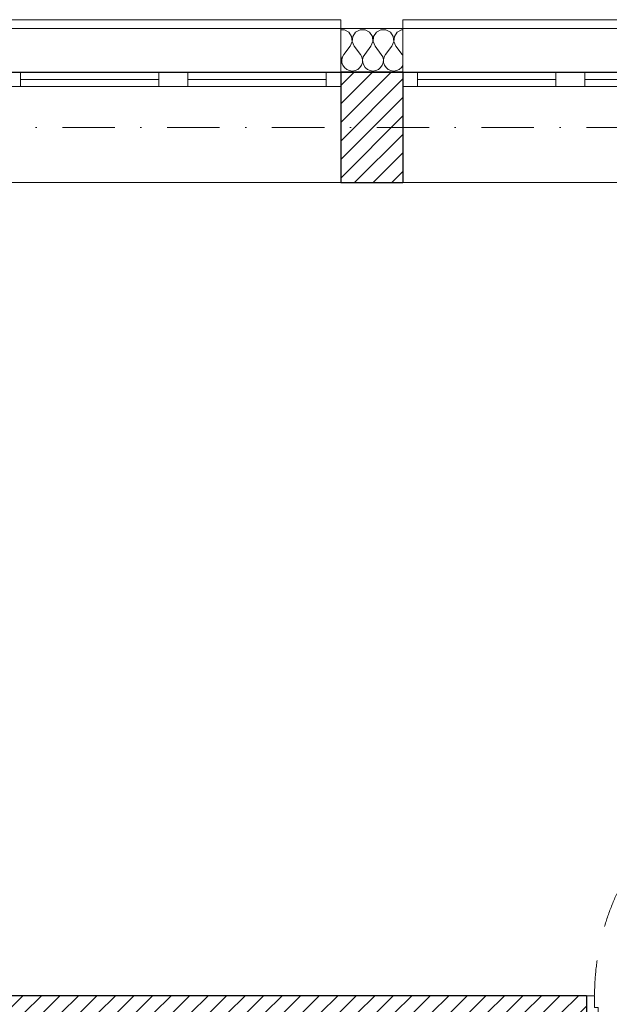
# Model space of a CAD drawing. Header units: millimetres. Extents: x -140780 to 266886, y -104422 to 233759.
# Tile 16 of 104: x 180643 to 182669, y 118321 to 121706. Entities that reach past the tile are written whole.
import ezdxf
from ezdxf.enums import TextEntityAlignment as Align

# ---------------------------------------------------------------- set-up
doc = ezdxf.new("R2010")
doc.units = ezdxf.units.MM
doc.header["$MEASUREMENT"] = 0
doc.linetypes.add('Kropki i Kreski', pattern=[360, 180, -90, 0, -90])
doc.linetypes.add('Przerywana', pattern=[240, 120, -120])
for name, color, linetype in [('Drzwi ArchiCAD', 7, 'Continuous'), ('Konstrukcja - Siatki mod', 7, 'Continuous'), ('KR_INW', 7, 'Continuous'), ('NAPIS_SODON', 7, 'Continuous'), ('Znaczniki drzwi ArchiCADa', 7, 'Continuous')]:
    doc.layers.add(name, color=color, linetype=linetype)
for name, color, linetype, lineweight in [('Drzwi ArchiCAD_Nr_pióra__1', 7, 'Continuous', 13), ('Drzwi ArchiCAD_Nr_pióra__27', 7, 'Continuous', 25), ('KR_INW_Nr_pióra__101', 252, 'Continuous', 5), ('KR_INW_Nr_pióra__27', 7, 'Continuous', 25), ('KR_INW_Nr_pióra__47', 7, 'Continuous', 15), ('NAPIS_SODON_Nr_pióra__1', 7, 'Continuous', 13), ('Okna ArchiCADa_Nr_pióra__1', 7, 'Continuous', 13), ('Znaczniki drzwi ArchiCADa_Nr_pióra__7', 7, 'Continuous', 13)]:
    doc.layers.add(name, color=color, linetype=linetype, lineweight=lineweight)
for name, color, linetype, lineweight, true_color in [('Konstrukcja - Siatki mod_Nr_pióra__48', 7, 'Continuous', 15, 0xa80f02), ('KR_INW_Nr_pióra__102', 7, 'Continuous', 5, 0xcccccc), ('Znaczniki drzwi ArchiCADa_Nr_pióra__20', 7, 'Continuous', 13, 0xb00000)]:
    doc.layers.add(name, color=color, linetype=linetype, lineweight=lineweight, true_color=true_color)
doc.styles.add('GENERATED_STYLE_1', font='txt')
pattern_1 = [(45, (0, 0), (-31.819804, 31.819804), [])]

# ---------------------------------------------------------------- blocks, each defined once
blk = doc.blocks.new('Strop_1', base_point=(179225, 121523.3))
at = {"layer": 'NAPIS_SODON_Nr_pióra__1', "linetype": 'Continuous', "flags": 128}
blk.add_lwpolyline([(179225, 121523.3), (179225.9, 107003.8), (250898.3, 107008.3), (250897.4, 121527.8)], close=True, dxfattribs=at)
blk = doc.blocks.new('*X99')
at = {"layer": 'KR_INW_Nr_pióra__102', "linetype": 'Continuous'}
for p, q in [((181758.7, 121670.9), (181746.2, 121670.9)), ((181774, 121662.7), (181758.7, 121670.9)), ((181783.7, 121648.2), (181774, 121662.7)), ((181797.4, 121662.7), (181787.8, 121648.2)), ((181812.7, 121670.9), (181797.4, 121662.7)), ((181830.1, 121670.9), (181812.7, 121670.9)), ((181845.5, 121662.7), (181830.1, 121670.9)), ((181855.1, 121648.2), (181845.5, 121662.7)), ((181868.8, 121662.7), (181859.2, 121648.2)), ((181884.2, 121670.9), (181868.8, 121662.7)), ((181901.6, 121670.9), (181884.2, 121670.9)), ((181916.9, 121662.7), (181901.6, 121670.9)), ((181926.5, 121648.2), (181916.9, 121662.7)), ((181940.3, 121662.7), (181930.6, 121648.2)), ((181955.6, 121670.9), (181940.3, 121662.7)), ((181959.9, 121670.9), (181955.6, 121670.9)), ((181778.6, 121614.9), (181785.3, 121630.9)), ((181785.3, 121630.9), (181783.7, 121648.2)), ((181787.8, 121648.2), (181786.1, 121630.9)), ((181786.1, 121630.9), (181792.9, 121614.9)), ((181850, 121614.9), (181856.7, 121630.9)), ((181856.7, 121630.9), (181855.1, 121648.2)), ((181859.2, 121648.2), (181857.6, 121630.9)), ((181857.6, 121630.9), (181864.3, 121614.9)), ((181921.4, 121614.9), (181928.2, 121630.9)), ((181928.2, 121630.9), (181926.5, 121648.2)), ((181930.6, 121648.2), (181929, 121630.9)), ((181929, 121630.9), (181935.7, 121614.9)), ((181778.6, 121614.9), (181757.1, 121586.3)), ((181792.9, 121614.9), (181814.3, 121586.3)), ((181850, 121614.9), (181828.6, 121586.3)), ((181864.3, 121614.9), (181885.7, 121586.3)), ((181921.4, 121614.9), (181900, 121586.3)), ((181935.7, 121614.9), (181957.1, 121586.3)), ((181747.6, 121577.7), (181746.2, 121580.2)), ((181749.9, 121568.1), (181747.6, 121577.7)), ((181749.4, 121558.2), (181749.9, 121568.1)), ((181752.4, 121577.7), (181750.1, 121568.1)), ((181750.1, 121568.1), (181750.6, 121558.2)), ((181757.1, 121586.3), (181752.4, 121577.7)), ((181819.1, 121577.7), (181814.3, 121586.3)), ((181821.3, 121568.1), (181819.1, 121577.7)), ((181820.8, 121558.2), (181821.3, 121568.1)), ((181823.8, 121577.7), (181821.6, 121568.1)), ((181821.6, 121568.1), (181822.1, 121558.2)), ((181828.6, 121586.3), (181823.8, 121577.7)), ((181890.5, 121577.7), (181885.7, 121586.3)), ((181892.7, 121568.1), (181890.5, 121577.7)), ((181892.2, 121558.2), (181892.7, 121568.1)), ((181895.2, 121577.7), (181893, 121568.1)), ((181893, 121568.1), (181893.5, 121558.2)), ((181900, 121586.3), (181895.2, 121577.7)), ((181959.9, 121581.3), (181957.1, 121586.3)), ((181746.2, 121548.9), (181749.4, 121558.2)), ((181750.6, 121558.2), (181753.8, 121548.9)), ((181753.8, 121548.9), (181759.4, 121540.8)), ((181759.4, 121540.8), (181766.9, 121534.5)), ((181766.9, 121534.5), (181776, 121530.5)), ((181776, 121530.5), (181785.7, 121529.2)), ((181785.7, 121529.2), (181795.5, 121530.5)), ((181795.5, 121530.5), (181804.5, 121534.5)), ((181804.5, 121534.5), (181812.1, 121540.8)), ((181812.1, 121540.8), (181817.7, 121548.9)), ((181817.7, 121548.9), (181820.8, 121558.2)), ((181822.1, 121558.2), (181825.2, 121548.9)), ((181825.2, 121548.9), (181830.8, 121540.8)), ((181830.8, 121540.8), (181838.4, 121534.5)), ((181838.4, 121534.5), (181847.4, 121530.5)), ((181847.4, 121530.5), (181857.1, 121529.2)), ((181857.1, 121529.2), (181866.9, 121530.5)), ((181866.9, 121530.5), (181875.9, 121534.5)), ((181875.9, 121534.5), (181883.5, 121540.8)), ((181883.5, 121540.8), (181889.1, 121548.9)), ((181889.1, 121548.9), (181892.2, 121558.2)), ((181893.5, 121558.2), (181896.6, 121548.9)), ((181896.6, 121548.9), (181902.2, 121540.8)), ((181902.2, 121540.8), (181909.8, 121534.5)), ((181909.8, 121534.5), (181918.8, 121530.5)), ((181918.8, 121530.5), (181928.6, 121529.2)), ((181928.6, 121529.2), (181938.3, 121530.5)), ((181938.3, 121530.5), (181947.3, 121534.5)), ((181947.3, 121534.5), (181954.9, 121540.8)), ((181954.9, 121540.8), (181959.9, 121548))]:
    blk.add_line(p, q, dxfattribs=at)
blk = doc.blocks.new('Okno podwójne 19')
at = {"layer": 'Okna ArchiCADa_Nr_pióra__1', "linetype": 'Continuous'}
for p, q in [((-575, 330), (575, 330)), ((-575, 0), (-525, 0)), ((-575, -50), (-575, 0)), ((-525, 0), (-525, -50)), ((-525, 0), (-50, 0)), ((-50, -50), (-50, 0)), ((-50, 0), (0, 0)), ((0, 0), (50, 0)), ((50, 0), (50, -50)), ((50, 0), (525, 0)), ((525, -50), (525, 0)), ((525, 0), (575, 0)), ((575, -50), (575, 0)), ((-525, -25), (-50, -25)), ((50, -25), (525, -25)), ((-525, -50), (-575, -50)), ((-50, -50), (-525, -50)), ((0, -50), (-50, -50)), ((50, -50), (0, -50)), ((525, -50), (50, -50)), ((575, -50), (525, -50)), ((-575, -200), (575, -200)), ((-575, -200), (-575, -230)), ((575, -230), (575, -200)), ((-575, -230), (575, -230))]:
    blk.add_line(p, q, dxfattribs=at)
blk = doc.blocks.new('Ściana_1', base_point=(179075.1, 121675.6))
at = {"layer": 'KR_INW_Nr_pióra__101', "linetype": 'Continuous'}
h = blk.add_hatch(dxfattribs=at)
h.set_pattern_fill('Cegła_licówka', color=256, style=0, pattern_type=2)
h.set_pattern_definition(pattern_1)
h.paths.add_polyline_path([(181746.2, 121145.6), (181959.9, 121145.6), (181959.9, 121475.6), (181959.9, 121525.6), (181746.2, 121525.6), (181746.2, 121475.6)])
at = {"layer": 'KR_INW_Nr_pióra__27', "linetype": 'Continuous'}
for p, q in [((181959.9, 121525.6), (181746.2, 121525.6)), ((181746.2, 121525.6), (181746.2, 121475.6)), ((181959.9, 121525.6), (181959.9, 121475.6)), ((181746.2, 121475.6), (181746.2, 121145.6)), ((181959.9, 121475.6), (181959.9, 121145.6))]:
    blk.add_line(p, q, dxfattribs=at)
at = {"layer": 'KR_INW_Nr_pióra__27', "linetype": 'Continuous', "flags": 128}
blk.add_lwpolyline([(181746.2, 121145.6), (181959.9, 121145.6)], dxfattribs=at)
at = {"layer": 'KR_INW_Nr_pióra__47', "linetype": 'Continuous'}
for p, q in [((181746.2, 121675.6), (181746.2, 121525.6)), ((181959.9, 121675.6), (181959.9, 121525.6))]:
    blk.add_line(p, q, dxfattribs=at)
at = {"layer": 'KR_INW_Nr_pióra__47', "linetype": 'Continuous', "flags": 128}
blk.add_lwpolyline([(181959.9, 121675.6), (181746.2, 121675.6)], dxfattribs=at)
at = {"layer": 'KR_INW'}
blk.add_blockref('*X99', (0, 0), dxfattribs=at)
at = {"layer": 'Okna ArchiCADa_Nr_pióra__1', "linetype": 'Continuous', "xscale": -1, "zscale": 1000, "rotation": 180}
for p in [(181171.2, 121475.6), (182534.9, 121475.6)]:
    blk.add_blockref('Okno podwójne 19', p, dxfattribs=at)
blk = doc.blocks.new('Drzwi 19_34')
at = {"layer": 'Drzwi ArchiCAD_Nr_pióra__1', "linetype": 'Continuous'}
for p, q in [((380.8, 0), (380.8, 841.5)), ((380.8, 841.5), (420.8, 841.5)), ((420.8, 841.5), (420.8, 0)), ((-420.8, 0), (-448.8, 0)), ((-448.8, 0), (-448.8, -60)), ((-420.8, -40), (-420.8, 0)), ((420.8, 0), (380.8, 0)), ((448.8, 0), (420.8, 0)), ((420.8, 0), (420.8, -40)), ((448.8, -60), (448.8, 0)), ((-448.8, -60), (-408.8, -60)), ((-408.8, -40), (-420.8, -40)), ((-408.8, -60), (-408.8, -40)), ((420.8, -40), (408.8, -40)), ((408.8, -40), (408.8, -60)), ((408.8, -60), (448.8, -60))]:
    blk.add_line(p, q, dxfattribs=at)
at = {"layer": 'Drzwi ArchiCAD_Nr_pióra__1', "linetype": 'Przerywana'}
blk.add_arc((420.8, 0), 841.5, 90, 180, dxfattribs=at)
at = {"layer": 'Drzwi ArchiCAD_Nr_pióra__27', "linetype": 'Continuous'}
for p, q in [((-448.8, 0), (-448.8, -60)), ((448.8, 0), (448.8, -60))]:
    blk.add_line(p, q, dxfattribs=at)
blk = doc.blocks.new('Znacznik Wym 19_19')
at = {"layer": 'Znaczniki drzwi ArchiCADa_Nr_pióra__20', "linetype": 'Continuous'}
blk.add_line((0, 250), (0, -360), dxfattribs=at)
at = {"layer": 'Znaczniki drzwi ArchiCADa_Nr_pióra__7', "style": 'GENERATED_STYLE_1'}
for tag, p in [('AC_MarkerText_2', (-17.6, -97.3)), ('AC_MarkerText_3', (182.4, -161.3))]:
    blk.add_attdef(tag, text='', height=100, rotation=90, dxfattribs=at).set_placement(p, align=Align.BOTTOM_LEFT)
blk = doc.blocks.new('Ściana_100', base_point=(179075.1, 118290.7))
at = {"layer": 'KR_INW_Nr_pióra__101', "linetype": 'Continuous'}
h = blk.add_hatch(dxfattribs=at)
h.set_pattern_fill('Cegła_licówka', color=256, style=0, pattern_type=2)
h.set_pattern_definition(pattern_1)
h.paths.add_polyline_path([(179605.1, 118290.7), (182590.5, 118290.7), (182590.5, 118350.7), (179605.1, 118350.7)])
h = blk.add_hatch(dxfattribs=at)
h.set_pattern_fill('Cegła_licówka', color=256, style=0, pattern_type=2)
h.set_pattern_definition(pattern_1)
h.paths.add_polyline_path([(183488, 118350.7), (183488, 118290.7), (183915.9, 118290.7), (183915.9, 118350.7)])
at = {"layer": 'KR_INW_Nr_pióra__27', "linetype": 'Continuous'}
for p, q in [((182590.5, 118350.7), (182590.5, 118290.7)), ((183488, 118350.7), (183488, 118290.7))]:
    blk.add_line(p, q, dxfattribs=at)
at = {"layer": 'KR_INW_Nr_pióra__27', "linetype": 'Continuous', "flags": 128}
for points in [[(182590.5, 118350.7), (179605.1, 118350.7)], [(183915.9, 118350.7), (183488, 118350.7)], [(179605.1, 118290.7), (182229.6, 118290.7)], [(182289.6, 118290.7), (182590.5, 118290.7)], [(183488, 118290.7), (183915.9, 118290.7)]]:
    blk.add_lwpolyline(points, dxfattribs=at)
at = {"layer": 'Drzwi ArchiCAD', "linetype": 'Continuous', "zscale": 1000}
blk.add_blockref('Drzwi 19_34', (183039.3, 118350.7), dxfattribs=at)
at = {"layer": 'Znaczniki drzwi ArchiCADa', "color": 14, "lineweight": 13, "true_color": 0xb00000}
ref = blk.add_blockref('Znacznik Wym 19_19', (183039.3, 118350.7), dxfattribs=at)
ref.add_attrib('AC_MarkerText_2', '82', dxfattribs={"layer": 'Znaczniki drzwi ArchiCADa_Nr_pióra__7', "color": 7, "height": 100, "rotation": 90, "style": 'GENERATED_STYLE_1'}).set_placement((183021.6, 118253.3), align=Align.BOTTOM_LEFT)
ref.add_attrib('AC_MarkerText_3', '206', dxfattribs={"layer": 'Znaczniki drzwi ArchiCADa_Nr_pióra__7', "color": 7, "height": 100, "rotation": 90, "style": 'GENERATED_STYLE_1'}).set_placement((183221.6, 118189.3), align=Align.BOTTOM_LEFT)
blk = doc.blocks.new('Standardowy znacznik siatki_10')
at = {"layer": 'Konstrukcja - Siatki mod_Nr_pióra__48', "linetype": 'Kropki i Kreski'}
blk.add_line((1000, 0), (72912, 0), dxfattribs=at)

msp = doc.modelspace()

# ---------------------------------------------------------------- block references
at = {"layer": 'Konstrukcja - Siatki mod', "color": 8, "linetype": 'Continuous', "lineweight": 13, "zscale": 1000}
msp.add_blockref('Standardowy znacznik siatki_10', (177989.3, 121335.6), dxfattribs=at)
at = {"layer": 'KR_INW'}
for name, p in [('Ściana_1', (179075.1, 121675.6)), ('Ściana_100', (179075.1, 118290.7))]:
    msp.add_blockref(name, p, dxfattribs=at)
at = {"layer": 'NAPIS_SODON', "linetype": 'Continuous'}
msp.add_blockref('Strop_1', (179225, 121523.3), dxfattribs=at)

doc.saveas('drawing.dxf')
